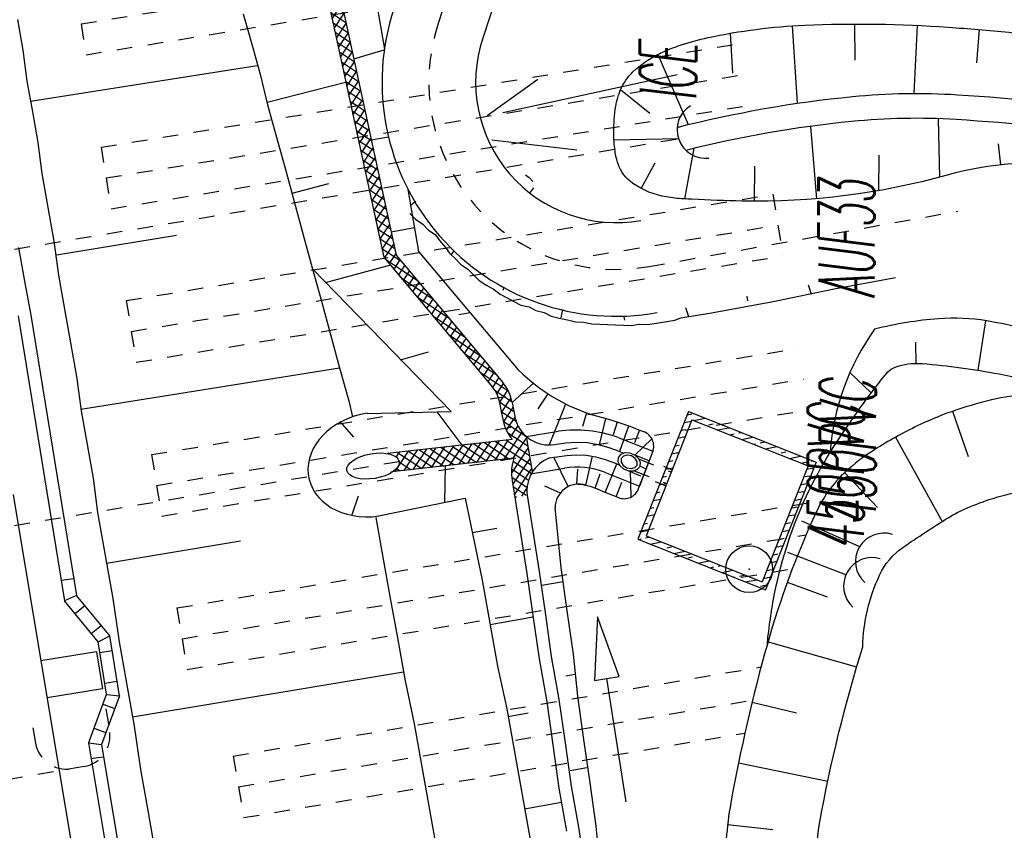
# Model space of a CAD drawing. Extents: x 447827 to 448299, y 438389 to 439851.
# Tile 62 of 116: x 447996 to 448027, y 439238 to 439264. Entities that reach past the tile are written whole.
import ezdxf

# ---------------------------------------------------------------- set-up
doc = ezdxf.new("R2010")
doc.units = 0
doc.header["$LTSCALE"] = 2
doc.header["$MEASUREMENT"] = 0
for name, pattern in [('ACAD_ISO03W100', [0.5, 0.25, -0.25]), ('ACAD_ISO05W100', [0.5, 0.25, -0.25]), ('AUSGEZOGEN', [0]), ('GESTRICH-X2', [1.5, 1, -0.5]), ('PUNKTX2', [0.5, 0.25, -0.25]), ('STRICHLINIEX2', [0.5, 0.25, -0.25])]:
    doc.linetypes.add(name, pattern=pattern)
doc.layers.get('0').update_dxf_attribs({"linetype": 'AUSGEZOGEN'})
for name, color, linetype in [('ANMERKUNG', 7, 'CONTINUOUS'), ('BOESCHG', 250, 'AUSGEZOGEN'), ('DB-Boeschungen', 15, 'CONTINUOUS'), ('DB-Durchlässe', 15, 'CONTINUOUS'), ('DB-GRABEN', 15, 'AUSGEZOGEN'), ('DB-HZV-Stützscheiben', 15, 'CONTINUOUS'), ('DB-Ingenieurbauwerke', 15, 'CONTINUOUS'), ('DB-Kabelanlagen', 15, 'CONTINUOUS'), ('DB-RRB', 15, 'CONTINUOUS'), ('DB-Weg-Boeschungen', 15, 'CONTINUOUS'), ('DB-Wege', 15, 'CONTINUOUS'), ('DURCHL', 200, 'GESTRICH-X2'), ('FBRTOP', 250, 'AUSGEZOGEN'), ('GRABEN', 250, 'AUSGEZOGEN'), ('SCHSYMBOL', 200, 'AUSGEZOGEN')]:
    doc.layers.add(name, color=color, linetype=linetype)
doc.styles.add('ROMANS', font='romans.shx', dxfattribs={"width": 0.8})

# ---------------------------------------------------------------- blocks, each defined once
blk = doc.blocks.new('DL')
at = {"color": 0}
blk.add_arc((-0.311, 0.025), 0.91, 282.5363, 77.4637, dxfattribs=at)
blk.add_point((0.597, 0.003), dxfattribs=at)
blk = doc.blocks.new('ELARC198')
at = {"color": 0, "linetype": 'ByBlock'}
blk.add_arc((0, 0), 1, 175.9831, 355.9831, dxfattribs=at)
blk = doc.blocks.new('*X342')
at = {"color": 0, "linetype": 'ByBlock'}
for p, q in [((-99335, -154383), (-98918, -153966)), ((-98916, -154282), (-98586, -153952)), ((-98343, -154306), (-98693, -153957)), ((-98610, -154295), (-98253, -153938)), ((-98010, -154321), (-98387, -153944)), ((-98305, -154308), (-97921, -153924)), ((-97698, -154314), (-98082, -153931)), ((-98000, -154321), (-97589, -153910)), ((-97393, -154302), (-97776, -153918)), ((-97674, -154313), (-97257, -153896)), ((-97088, -154289), (-97471, -153905)), ((-97342, -154299), (-96925, -153883)), ((-96782, -154276), (-97166, -153893)), ((-97010, -154286), (-96593, -153869)), ((-96477, -154263), (-96860, -153880)), ((-96678, -154272), (-96257, -153851)), ((-96178, -154244), (-96555, -153867)), ((-96345, -154257), (-95913, -153825)), ((-95882, -154222), (-96253, -153851)), ((-96001, -154231), (-95569, -153799)), ((-95586, -154200), (-95957, -153829)), ((-95290, -154178), (-95661, -153806)), ((-95657, -154205), (-95225, -153774)), ((-94994, -154155), (-95365, -153784)), ((-95313, -154179), (-94881, -153748)), ((-94692, -154139), (-95069, -153762)), ((-94969, -154154), (-94548, -153733)), ((-94387, -154126), (-94770, -153743)), ((-94633, -154136), (-94216, -153719)), ((-94081, -154113), (-94465, -153730)), ((-94301, -154122), (-93937, -153758)), ((-93944, -153932), (-94159, -153717)), ((-93950, -154090), (-93552, -153692)), ((-93776, -154100), (-93944, -153932)), ((-93937, -153758), (-93884, -153705)), ((-93470, -154088), (-93854, -153704)), ((-93637, -154095), (-93282, -153739)), ((-92957, -154283), (-93548, -153691)), ((-93329, -154105), (-93078, -153854)), ((-92945, -153977), (-93056, -153866)), ((-92947, -154041), (-92874, -153968)), ((-105696, -154699), (-105279, -154282)), ((-105189, -154509), (-104947, -154268)), ((-104675, -154656), (-105059, -154273)), ((-105032, -154671), (-104615, -154254)), ((-104370, -154643), (-104753, -154260)), ((-104700, -154657), (-104283, -154240)), ((-104188, -154507), (-104448, -154247)), ((-104186, -154461), (-103951, -154226)), ((-103759, -154618), (-104142, -154234)), ((-104036, -154629), (-103619, -154213)), ((-103454, -154605), (-103837, -154222)), ((-103704, -154616), (-103287, -154199)), ((-103189, -154552), (-103532, -154209)), ((-103175, -154247), (-103226, -154196)), ((-103183, -154412), (-102955, -154185)), ((-102843, -154579), (-103175, -154247)), ((-103040, -154588), (-102623, -154171)), ((-102537, -154567), (-102921, -154183)), ((-102708, -154574), (-102288, -154154)), ((-102237, -154549), (-102615, -154171)), ((-102375, -154560), (-101944, -154128)), ((-101941, -154527), (-102312, -154156)), ((-102031, -154534), (-101600, -154102)), ((-101645, -154505), (-102016, -154134)), ((-101349, -154483), (-101720, -154111)), ((-101687, -154508), (-101256, -154077)), ((-101053, -154460), (-101424, -154089)), ((-101343, -154482), (-100912, -154051)), ((-100753, -154442), (-101128, -154067)), ((-100999, -154456), (-100578, -154035)), ((-100447, -154429), (-100831, -154046)), ((-100663, -154438), (-100246, -154021)), ((-100142, -154417), (-100525, -154033)), ((-100331, -154425), (-99914, -154008)), ((-99836, -154404), (-100220, -154020)), ((-99999, -154411), (-99582, -153994)), ((-99531, -154391), (-99914, -154008)), ((-99667, -154397), (-99250, -153980)), ((-99226, -154378), (-99609, -153995)), ((-98926, -154359), (-99304, -153982)), ((-98675, -154292), (-98998, -153969)), ((-98923, -154290), (-98916, -154282)), ((-93969, -154108), (-93950, -154090)), ((-93126, -154220), (-92947, -154041)), ((-92883, -154357), (-92957, -154283)), ((-92153, -154769), (-92945, -153977)), ((-92923, -154335), (-92670, -154082)), ((-92719, -154449), (-92466, -154196)), ((-91971, -154633), (-92332, -154271)), ((-111406, -154681), (-111298, -154573)), ((-111383, -154976), (-110961, -154554)), ((-110754, -154942), (-111132, -154564)), ((-111047, -154958), (-110624, -154535)), ((-110452, -154925), (-110830, -154547)), ((-110404, -154655), (-110529, -154530)), ((-110403, -154633), (-110287, -154517)), ((-110373, -154921), (-109950, -154498)), ((-109849, -154892), (-110227, -154513)), ((-110036, -154902), (-109614, -154480)), ((-109547, -154875), (-109926, -154497)), ((-109700, -154884), (-109400, -154584)), ((-109405, -154699), (-109624, -154480)), ((-109400, -154584), (-109277, -154461)), ((-109363, -154865), (-108940, -154443)), ((-108944, -154842), (-109323, -154464)), ((-109026, -154847), (-108603, -154424)), ((-108643, -154825), (-109021, -154447)), ((-108340, -154809), (-108719, -154430)), ((-108689, -154828), (-108268, -154407)), ((-108035, -154797), (-108418, -154414)), ((-108353, -154810), (-107936, -154393)), ((-107729, -154784), (-108113, -154400)), ((-108021, -154796), (-107604, -154379)), ((-107424, -154771), (-107808, -154388)), ((-107689, -154782), (-107272, -154365)), ((-107119, -154758), (-107502, -154375)), ((-107357, -154768), (-106940, -154351)), ((-106813, -154746), (-107197, -154362)), ((-107025, -154754), (-106608, -154338)), ((-106508, -154733), (-106891, -154349)), ((-106693, -154741), (-106276, -154324)), ((-106202, -154720), (-106586, -154337)), ((-106361, -154727), (-105944, -154310)), ((-105897, -154707), (-106280, -154324)), ((-106028, -154713), (-105612, -154296)), ((-105592, -154694), (-105975, -154311)), ((-105286, -154682), (-105670, -154298)), ((-105187, -154463), (-105364, -154285)), ((-105364, -154685), (-105189, -154509)), ((-104981, -154669), (-105187, -154463)), ((-104368, -154643), (-104186, -154461)), ((-104064, -154631), (-104188, -154507)), ((-103372, -154602), (-103183, -154412)), ((-103148, -154592), (-103189, -154552)), ((-99002, -154369), (-98923, -154290)), ((-98920, -154366), (-98926, -154359)), ((-98615, -154353), (-98675, -154292)), ((-98670, -154355), (-98610, -154295)), ((-98309, -154340), (-98343, -154306)), ((-98338, -154341), (-98305, -154308)), ((-98004, -154327), (-98010, -154321)), ((-98006, -154327), (-98000, -154321)), ((-92516, -154564), (-92262, -154311)), ((-92312, -154679), (-92058, -154425)), ((-91972, -154657), (-91854, -154539)), ((-111055, -154958), (-111403, -154610)), ((-110710, -154939), (-110403, -154633)), ((-110150, -154909), (-110404, -154655)), ((-109246, -154859), (-109405, -154699)), ((-92109, -154794), (-91972, -154657)), ((-91424, -155180), (-91971, -154633)), ((-91905, -154908), (-91650, -154653)), ((-91702, -155023), (-91446, -154768)), ((-90694, -155591), (-91609, -154676)), ((-91498, -155138), (-91242, -154882)), ((-111357, -154975), (-111417, -154915)), ((-91295, -155253), (-91038, -154996)), ((-91091, -155367), (-90834, -155110)), ((-90888, -155482), (-90630, -155225)), ((-89964, -156003), (-90886, -155082)), ((-90684, -155597), (-90426, -155339)), ((-90481, -155711), (-90222, -155453)), ((-89235, -156414), (-90162, -155487)), ((-90277, -155826), (-90018, -155567)), ((-90074, -155941), (-89814, -155681)), ((-89870, -156056), (-89611, -155796)), ((-89667, -156170), (-89407, -155910)), ((-89464, -156285), (-89230, -156052)), ((-89036, -156295), (-89439, -155892)), ((-89230, -156052), (-89203, -156024)), ((-89071, -156211), (-89031, -156171)), ((-89031, -156171), (-88999, -156138)), ((-89260, -156400), (-89071, -156211)), ((-89044, -156502), (-88912, -156370)), ((-88505, -156826), (-89036, -156295)), ((-88912, -156370), (-88795, -156253)), ((-88753, -156530), (-88591, -156367)), ((-88184, -156828), (-88715, -156297)), ((-88594, -156689), (-88334, -156428)), ((-88418, -156831), (-88041, -156454)), ((-88049, -156645), (-88267, -156427)), ((-88055, -156786), (-87690, -156420)), ((-88041, -156454), (-88012, -156424)), ((-87555, -156821), (-87953, -156423)), ((-87774, -156823), (-87368, -156417)), ((-87241, -156817), (-87638, -156420)), ((-87452, -156820), (-87046, -156413)), ((-87050, -156689), (-87324, -156416)), ((-87052, -156738), (-86724, -156409)), ((-86612, -156810), (-87009, -156412)), ((-86809, -156812), (-86402, -156405)), ((-86297, -156806), (-86695, -156409)), ((-86487, -156808), (-86080, -156402)), ((-85983, -156802), (-86380, -156405)), ((-86165, -156805), (-85758, -156398)), ((-85668, -156799), (-86065, -156401)), ((-85843, -156801), (-85436, -156394)), ((-85354, -156795), (-85751, -156398)), ((-85521, -156797), (-85114, -156390)), ((-85039, -156791), (-85436, -156394)), ((-85199, -156793), (-84792, -156387)), ((-84725, -156788), (-85122, -156390)), ((-84877, -156789), (-84470, -156383)), ((-84410, -156784), (-84807, -156387)), ((-84555, -156786), (-84148, -156379)), ((-84096, -156780), (-84493, -156383)), ((-84041, -156517), (-84178, -156379)), ((-84044, -156593), (-83826, -156375)), ((-83911, -156778), (-83504, -156372)), ((-83467, -156773), (-83864, -156376)), ((-83589, -156774), (-83182, -156368)), ((-83152, -156769), (-83549, -156372)), ((-83042, -156561), (-83235, -156368)), ((-83041, -156545), (-82860, -156364)), ((-82945, -156767), (-82538, -156360)), ((-82537, -156748), (-82920, -156365)), ((-82534, -156433), (-82606, -156361)), ((-82536, -156676), (-82216, -156357)), ((-82209, -156758), (-82534, -156433)), ((-82043, -156606), (-82291, -156357)), ((-82038, -156497), (-81894, -156353)), ((-81979, -156756), (-81572, -156349)), ((-81579, -156751), (-81977, -156354)), ((-81265, -156747), (-81662, -156350)), ((-81657, -156752), (-81250, -156345)), ((-80950, -156743), (-81348, -156346)), ((-81335, -156748), (-80929, -156341)), ((-80636, -156740), (-81033, -156343)), ((-81013, -156744), (-80607, -156338)), ((-80321, -156736), (-80719, -156339)), ((-80691, -156740), (-80285, -156334)), ((-80007, -156732), (-80404, -156335)), ((-80369, -156737), (-79963, -156330)), ((-79692, -156729), (-80089, -156332)), ((-80047, -156733), (-79641, -156326)), ((-79378, -156725), (-79775, -156328)), ((-79725, -156729), (-79319, -156323)), ((-79082, -156703), (-79460, -156324)), ((-79403, -156725), (-79069, -156391)), ((-79069, -156397), (-79146, -156321)), ((-89057, -156515), (-89044, -156502)), ((-88853, -156629), (-88753, -156530)), ((-88650, -156744), (-88594, -156689)), ((-88096, -156827), (-88055, -156786)), ((-87870, -156825), (-88049, -156645)), ((-87131, -156816), (-87052, -156738)), ((-86926, -156813), (-87050, -156689)), ((-84233, -156782), (-84044, -156593)), ((-83781, -156777), (-84041, -156517)), ((-83267, -156771), (-83041, -156545)), ((-82838, -156766), (-83042, -156561)), ((-82623, -156763), (-82536, -156676)), ((-82523, -156762), (-82537, -156748)), ((-82301, -156759), (-82038, -156497)), ((-81894, -156755), (-82043, -156606))]:
    blk.add_line(p, q, dxfattribs=at)
blk = doc.blocks.new('*X343')
at = {"color": 0, "linetype": 'ByBlock'}
for p, q in [((-73966, -153834), (-73753, -153621)), ((-73486, -154025), (-73884, -153627)), ((-73832, -154018), (-73439, -153625)), ((-73168, -154025), (-73570, -153623)), ((-73521, -154025), (-73115, -153619)), ((-72968, -153907), (-73248, -153627)), ((-72957, -153600), (-72967, -153590)), ((-73811, -154019), (-73967, -153862)), ((-73204, -154027), (-72964, -153786))]:
    blk.add_line(p, q, dxfattribs=at)
blk = doc.blocks.new('*X344')
at = {"color": 0, "linetype": 'ByBlock'}
for p, q in [((-75577, -154809), (-74724, -153956)), ((-74885, -154435), (-74122, -153671)), ((-74331, -154135), (-74585, -153881)), ((-74101, -154047), (-74378, -153770)), ((-74215, -154082), (-73966, -153834)), ((-73967, -153862), (-74150, -153679)), ((-74951, -154470), (-75205, -154215)), ((-74744, -154358), (-74999, -154104)), ((-74538, -154247), (-74792, -153992)), ((-76270, -155183), (-75416, -154329)), ((-75570, -154805), (-75825, -154550)), ((-75364, -154693), (-75619, -154439)), ((-75157, -154582), (-75412, -154327)), ((-76962, -155557), (-76108, -154703)), ((-76190, -155140), (-76445, -154885)), ((-75984, -155028), (-76238, -154773)), ((-75777, -154917), (-76032, -154662)), ((-77024, -155261), (-77065, -155220)), ((-77025, -155302), (-76799, -155076)), ((-76603, -155363), (-76858, -155108)), ((-76397, -155251), (-76652, -154996)), ((-78053, -156012), (-77491, -155450)), ((-77654, -155931), (-77025, -155302)), ((-77223, -155698), (-77478, -155443)), ((-77036, -155567), (-77272, -155331)), ((-76810, -155475), (-77024, -155261)), ((-78629, -156270), (-78183, -155823)), ((-78046, -155829), (-78098, -155777)), ((-77843, -156033), (-78046, -155829)), ((-77636, -155921), (-77892, -155666)), ((-77430, -155810), (-77685, -155554)), ((-77016, -155586), (-77036, -155567)), ((-78463, -156368), (-78718, -156112)), ((-78256, -156256), (-78511, -156001)), ((-78346, -156305), (-78053, -156012)), ((-78058, -156136), (-78305, -155889)), ((-78049, -156144), (-78058, -156136)), ((-79069, -156391), (-78874, -156197)), ((-78876, -156591), (-79069, -156397)), ((-79039, -156679), (-78629, -156270)), ((-78669, -156479), (-78925, -156224))]:
    blk.add_line(p, q, dxfattribs=at)
blk = doc.blocks.new('*X345')
at = {"color": 0, "linetype": 'ByBlock'}
for p, q in [((-72964, -153786), (-72575, -153398)), ((-72654, -153903), (-72957, -153600)), ((-72824, -153965), (-72267, -153408)), ((-72002, -154237), (-72738, -153501)), ((-72587, -154046), (-71959, -153418)), ((-71976, -153945), (-72521, -153400)), ((-71958, -153645), (-72192, -153410)), ((-71961, -153738), (-71651, -153428)), ((-71502, -154101), (-71958, -153645)), ((-71879, -153974), (-71377, -153472)), ((-71152, -154132), (-71863, -153421)), ((-71651, -154064), (-71191, -153604)), ((-70820, -154146), (-71535, -153431)), ((-72892, -153983), (-72968, -153907)), ((-72618, -154395), (-71961, -153738)), ((-71387, -154118), (-70970, -153701)), ((-71085, -154135), (-70731, -153781)), ((-70731, -153917), (-70937, -153711)), ((-72649, -154744), (-71988, -154083)), ((-72054, -154821), (-72607, -154268)), ((-72028, -154529), (-72581, -153976)), ((-70780, -154148), (-70731, -154099)), ((-72680, -155094), (-72019, -154432)), ((-72080, -155114), (-72633, -154560)), ((-72711, -155443), (-72050, -154782)), ((-72106, -155406), (-72659, -154853)), ((-72743, -155792), (-72081, -155131)), ((-72132, -155698), (-72685, -155145)), ((-72774, -156142), (-72112, -155480)), ((-72158, -155990), (-72711, -155437)), ((-72805, -156491), (-72144, -155830)), ((-72184, -156282), (-72737, -155729)), ((-72210, -156575), (-72763, -156021)), ((-72836, -156840), (-72175, -156179)), ((-72236, -156867), (-72789, -156314)), ((-72867, -157189), (-72206, -156528)), ((-72262, -157159), (-72815, -156606)), ((-72898, -157539), (-72237, -156878)), ((-72288, -157451), (-72841, -156898)), ((-72314, -157743), (-72867, -157190)), ((-72591, -157550), (-72268, -157227)), ((-72762, -157614), (-72893, -157482)), ((-72399, -157676), (-72299, -157576)), ((-72896, -157798), (-72919, -157775))]:
    blk.add_line(p, q, dxfattribs=at)
blk = doc.blocks.new('*X365')
at = {"color": 0, "linetype": 'ByBlock'}
for p, q in [((-69975, -144600), (-69975, -144566)), ((-69975, -144900), (-69975, -144750)), ((-69750, -144804), (-69750, -144566)), ((-69525, -144900), (-69525, -144750)), ((-70200, -145276), (-70200, -144910)), ((-69300, -145098), (-69300, -144860)), ((-69075, -145200), (-69075, -145050)), ((-70425, -145500), (-70425, -145350)), ((-68850, -145392), (-68850, -145153)), ((-68625, -145500), (-68625, -145350)), ((-68400, -145686), (-68400, -145447)), ((-70650, -145965), (-70650, -145599)), ((-68175, -145800), (-68175, -145650)), ((-67950, -145854), (-67950, -145741)), ((-70875, -146100), (-70875, -145950)), ((-67950, -145980), (-67950, -145854)), ((-67725, -146100), (-67725, -145950)), ((-67500, -146274), (-67500, -146035)), ((-71100, -146653), (-71100, -146288)), ((-70875, -146309), (-70875, -146250)), ((-67275, -146400), (-67275, -146250)), ((-67050, -146568), (-67050, -146329)), ((-71325, -146700), (-71325, -146632)), ((-66825, -146700), (-66825, -146550)), ((-66600, -146862), (-66600, -146623)), ((-71550, -147342), (-71550, -146977)), ((-71325, -146998), (-71325, -146850)), ((-66375, -147000), (-66375, -146850)), ((-66600, -147445), (-66600, -147079)), ((-71775, -147600), (-71775, -147450)), ((-66825, -147600), (-66825, -147450)), ((-72000, -148031), (-72000, -147666)), ((-67050, -148133), (-67050, -147768)), ((-66825, -147789), (-66825, -147750)), ((-72225, -148200), (-72225, -148050)), ((-72000, -148351), (-72000, -148112)), ((-67275, -148200), (-67275, -148112)), ((-71775, -148498), (-71775, -148350)), ((-71550, -148645), (-71550, -148406)), ((-67500, -148822), (-67500, -148457)), ((-67275, -148478), (-67275, -148350)), ((-71325, -148792), (-71325, -148650)), ((-71100, -148939), (-71100, -148700)), ((-70875, -149086), (-70875, -148950)), ((-70650, -149119), (-70650, -148994)), ((-70650, -149233), (-70650, -149119)), ((-67950, -149511), (-67950, -149145)), ((-67725, -149100), (-67725, -148950)), ((-70425, -149380), (-70425, -149250)), ((-70200, -149298), (-70200, -149288)), ((-70200, -149436), (-70200, -149298)), ((-70200, -149527), (-70200, -149436)), ((-69975, -149674), (-69975, -149550)), ((-68175, -149700), (-68175, -149550)), ((-69750, -149821), (-69750, -149582)), ((-69525, -149968), (-69525, -149850)), ((-68400, -150200), (-68400, -149834)), ((-68175, -149856), (-68175, -149850)), ((-69300, -150115), (-69300, -149876)), ((-69075, -150262), (-69075, -150150)), ((-68850, -150409), (-68850, -150170)), ((-68625, -150300), (-68625, -150179)), ((-68625, -150544), (-68625, -150450))]:
    blk.add_line(p, q, dxfattribs=at)
blk = doc.blocks.new('ELIPPSE')
at = {"color": 0, "linetype": 'ByBlock'}
blk.add_circle((0, 0), 1, dxfattribs=at)
blk = doc.blocks.new('GST')
at = {"color": 0}
blk.add_circle((0, 0), 0.75, dxfattribs=at)
blk.add_point((0, 0), dxfattribs=at)
blk = doc.blocks.new('10')
blk.add_blockref('GST', (0, 0))

msp = doc.modelspace()

# ---------------------------------------------------------------- linework, layer by layer
at = {"layer": 'BOESCHG'}
for p, q in [((448022.442, 439262.468), (448022.438, 439263.625)), ((448018.525, 439262.054), (448018.454, 439263.331)), ((448020.599, 439261.086), (448020.439, 439263.567)), ((448024.336, 439261.402), (448024.437, 439263.582)), ((448026.344, 439262.385), (448026.433, 439263.446)), ((448016.124, 439262.649), (448017.09, 439260.402)), ((448014.928, 439261.523), (448015.863, 439260.764)), ((448025.1, 439260.591), (448025.145, 439258.716)), ((448021.013, 439260.346), (448021.21, 439258.027)), ((448014.715, 439259.917), (448016.784, 439259.953)), ((448016.984, 439258.021), (448017.286, 439259.644)), ((448027.032, 439259.791), (448027.103, 439259.109)), ((448023.206, 439259.422), (448023.193, 439258.284)), ((448015.589, 439258.356), (448016.032, 439259.179)), ((448019.217, 439259.074), (448019.212, 439257.946)), ((448026.382, 439252.531), (448026.634, 439254.118)), ((448024.395, 439252.752), (448024.386, 439253.428)), ((448022.958, 439251.805), (448022.277, 439252.456)), ((448025.561, 439251.217), (448026.065, 439249.773)), ((448022.096, 439250.592), (448021.912, 439250.715)), ((448023.742, 439250.391), (448025.236, 439247.688)), ((448022.105, 439249.252), (448023.162, 439248.138)), ((448020.267, 439245.738), (448021.549, 439245.273)), ((448019.652, 439243.836), (448022.491, 439243.028)), ((448019.143, 439241.902), (448020.568, 439241.554)), ((448018.705, 439239.95), (448021.569, 439239.363)), ((448018.357, 439237.981), (448019.806, 439237.816))]:
    msp.add_line(p, q, dxfattribs=at)
for points in [[(448016.522, 439262.828, -0.014712), (448016.833, 439262.943, -0.028096), (448017.73, 439263.189, -0.042187), (448020.828, 439263.587, -0.028622), (448025.428, 439263.523, -0.005871), (448027.368, 439263.362, -0.009215), (448028.601, 439263.222, -0.025362), (448030.867, 439262.805, -0.031973), (448032.615, 439262.27, -0.042113), (448033.503, 439261.847, -0.015627), (448035.745, 439260.44, -0.036292), (448038.624, 439258.187, -0.088018), (448039.552, 439256.987, -0.046713), (448045.364, 439242.391), (448051.419, 439219.967)], [(448017.213, 439258.009, -0.001168), (448016.949, 439258.023, -0.02801), (448016.396, 439258.084, -0.109005), (448015.323, 439258.517, -0.162946), (448014.85, 439259.143, -0.04597), (448014.75, 439259.566, -0.03457), (448014.709, 439260.141, -0.039843), (448014.775, 439260.988, -0.060929), (448014.928, 439261.523, -0.104114), (448015.325, 439262.093, -0.073805), (448016.124, 439262.649, -0.019344), (448016.522, 439262.828, -0.028096)], [(448046.945, 439221.789), (448042.327, 439238.997, 0.011686), (448040.588, 439245.022, 0.013828), (448038.861, 439250.033, 0.00096), (448037.865, 439252.668, 0.010631), (448037.769, 439252.904, 0.055607), (448037.194, 439253.915, 0.028148), (448035.744, 439255.692, 0.04106), (448034.334, 439257, 0.040204), (448032.698, 439258.085, 0.046208), (448031.434, 439258.639, 0.039244), (448029.857, 439259.028, 0.109594), (448025.388, 439258.783, -0.073662), (448018.826, 439257.952, -0.007131), (448017.213, 439258.009, -0.02801)], [(448025.544, 439209.768, 0.013578), (448028.789, 439210.398, 0.017793), (448031.231, 439211.034, 0.008767), (448035.356, 439212.345, 0.030522), (448036.509, 439212.814, 0.105347), (448038.106, 439214.046, 0.065837), (448039.842, 439216.742, 0.032757), (448040.791, 439219.153, 0.041727), (448041.248, 439221.136, 0.031695), (448041.504, 439224.35, 0.048223), (448041.334, 439226.465, 0.015745), (448040.771, 439229.133, 0.008213), (448039.447, 439234.19, 0.007726), (448038.096, 439238.752, 0.005846), (448036.148, 439244.73, 0.037215), (448034.601, 439248.378, 0.043751), (448032.801, 439251.23, 0.120933), (448030.842, 439252.813, 0.068867), (448026.659, 439254.114, 0.059685), (448025.12, 439254.183, 0.044135), (448023.068, 439253.846)], [(448023.401, 439252.376, -0.158711), (448023.854, 439252.676, -0.087967), (448024.599, 439252.746, -0.02635), (448027.059, 439252.414, -0.030161), (448030.294, 439251.598, -0.082472), (448031.386, 439251.04, -0.102708), (448032.663, 439249.612, -0.051657), (448034.209, 439246.165, -0.004459), (448036.079, 439240.314, -0.004934), (448037.67, 439234.996, -0.00212), (448039.325, 439229.163, -0.009644), (448039.659, 439227.872, -0.028282), (448039.933, 439226.34, -0.019978), (448040.111, 439224.144, -0.020871), (448040.11, 439222.897, -0.02009), (448040.002, 439221.605, -0.038766)], [(448019.631, 439243.758, -0.057433), (448020.304, 439247.043, -0.061128), (448021.643, 439249.896, -0.027677), (448023.401, 439252.376, -0.158711)], [(448029.14, 439251.532, 0.131125), (448026.978, 439251.619, 0.025891), (448025.673, 439251.254, 0.028861), (448024.546, 439250.801, 0.02865), (448023.148, 439250.042, 0.040364), (448022.238, 439249.372, 0.105448), (448021.197, 439247.988, 0.040128), (448019.631, 439243.758, 0.024034), (448018.459, 439238.667, 0.054125), (448018.296, 439236.348, 0.014629), (448018.471, 439233.744, 0.004285), (448019.406, 439224.887, 0.007021), (448020.301, 439217.915, 0.01453), (448020.879, 439214.567, 0.114286), (448022.049, 439211.998, 0.219009), (448023.398, 439211.288, 0.044557), (448024.232, 439211.318, 0.018745), (448026.187, 439211.638, 0.023592), (448030.95, 439212.839, 0.04073)], [(448023.744, 439215.315, -0.012054), (448023.187, 439218.642, -0.007021), (448022.342, 439225.222, -0.004285), (448021.735, 439230.971, -0.004397), (448021.241, 439236.581, -0.064391), (448021.315, 439238.066, -0.030365), (448022.686, 439243.673, -0.102138), (448023.227, 439245.968, -0.133531), (448023.977, 439246.858, -0.012656), (448025.423, 439247.805, -0.02865), (448025.847, 439248.035, -0.028861), (448026.648, 439248.357, -0.025891), (448027.648, 439248.636, -0.131125)]]:
    msp.add_lwpolyline(points, format="xyb", dxfattribs=at)
msp.add_arc((448029.355, 439249.347), 7.731, 144.4107, 175.9283, dxfattribs=at)
at = {"layer": 'DB-Boeschungen', "linetype": 'Continuous'}
for p, q in [((448002.835, 439263.948), (448003.109, 439262.981)), ((447995.603, 439263.774), (447995.779, 439262.789)), ((447995.779, 439262.789), (447995.906, 439261.796)), ((448003.109, 439262.981), (448003.384, 439262.014)), ((447996.02, 439261.156), (448003.282, 439262.301)), ((447995.906, 439261.796), (447996.081, 439260.812)), ((448003.384, 439262.014), (448003.609, 439261.038)), ((447996.081, 439260.812), (447996.257, 439259.827)), ((448003.609, 439261.038), (448003.883, 439260.072)), ((448003.883, 439260.072), (448004.175, 439259.006)), ((447996.257, 439259.827), (447996.384, 439258.834)), ((448004.175, 439259.006), (448004.467, 439257.941)), ((447996.384, 439258.834), (447996.577, 439257.751)), ((448004.467, 439257.941), (448004.758, 439256.876)), ((447996.577, 439257.751), (447996.77, 439256.668)), ((447996.85, 439256.225), (448000.698, 439256.862)), ((448004.758, 439256.876), (448005.05, 439255.81)), ((447996.77, 439256.668), (447996.915, 439255.577)), ((448005.05, 439255.81), (448005.342, 439254.745)), ((447996.915, 439255.577), (447997.108, 439254.494)), ((447997.108, 439254.494), (447997.301, 439253.411)), ((448005.342, 439254.745), (448005.634, 439253.68)), ((448005.634, 439253.68), (448005.926, 439252.614)), ((447997.301, 439253.411), (447997.495, 439252.328)), ((447997.63, 439251.286), (448005.926, 439252.614)), ((448005.926, 439252.614), (448006.217, 439251.549)), ((447997.495, 439252.328), (447997.639, 439251.236)), ((448006.217, 439251.549), (448006.333, 439251.038)), ((447997.639, 439251.236), (447997.832, 439250.153)), ((447997.832, 439250.153), (447998.026, 439249.071)), ((447998.026, 439249.071), (447998.17, 439247.979)), ((447998.17, 439247.979), (447998.416, 439246.601)), ((448007.088, 439247.812), (448007.293, 439246.662)), ((447998.46, 439246.355), (448002.751, 439247.07)), ((447998.416, 439246.601), (447998.662, 439245.223)), ((448007.293, 439246.662), (448007.539, 439245.284)), ((447998.662, 439245.223), (447998.859, 439243.835)), ((448007.539, 439245.284), (448007.777, 439243.955)), ((447998.859, 439243.835), (447999.096, 439242.507)), ((448007.777, 439243.955), (448008.023, 439242.577)), ((447999.289, 439241.424), (448007.97, 439242.872)), ((447999.096, 439242.507), (447999.342, 439241.128)), ((448008.023, 439242.577), (448008.318, 439241.207)), ((447999.342, 439241.128), (447999.539, 439239.741)), ((448008.318, 439241.207), (448008.564, 439239.829)), ((447999.539, 439239.741), (447999.785, 439238.363)), ((448008.564, 439239.829), (448008.81, 439238.451)), ((448008.81, 439238.451), (448009.056, 439237.073)), ((447999.785, 439238.363), (448000.031, 439236.985))]:
    msp.add_line(p, q, dxfattribs=at)
at = {"layer": 'DB-Durchlässe', "linetype": 'STRICHLINIEX2'}
for p, q in [((447963.936, 439251.156), (448016.784, 439259.953)), ((448007.835, 439249.603), (447978.24, 439244.674))]:
    msp.add_line(p, q, dxfattribs=at)
at = {"layer": 'DB-GRABEN', "linetype": 'Continuous'}
for p, q in [((448006.895, 439265.576), (448007.359, 439262.824)), ((448005.356, 439265.321), (448007.34, 439256.157)), ((448005.753, 439265.387), (448007.737, 439256.223)), ((448006.377, 439262.507), (448007.355, 439262.796)), ((448003.599, 439261.12), (448006.114, 439261.76)), ((448010.651, 439260.695), (448012.278, 439261.861)), ((448011.154, 439260.791), (448016.746, 439262.011)), ((448007.492, 439260.005), (448006.939, 439259.906)), ((448010.805, 439259.91), (448013.531, 439259.594)), ((448004.401, 439258.205), (448005.581, 439258.511)), ((448008.116, 439258.326), (448008.451, 439256.341)), ((448007.574, 439256.972), (448008.322, 439257.106)), ((448007.34, 439256.157), (448010.829, 439251.988)), ((448007.737, 439256.223), (448011.154, 439252.137)), ((448008.451, 439256.341), (448011.646, 439252.551)), ((448005.059, 439255.779), (448009.495, 439251.212)), ((448005.472, 439255.345), (448007.569, 439255.911)), ((448010.107, 439254.377), (448009.747, 439254.313)), ((448007.878, 439252.863), (448008.776, 439253.118)), ((448011.05, 439251.505), (448011.072, 439251.368)), ((448011.072, 439251.368), (448011.163, 439250.908)), ((448006.804, 439251.147), (448009.495, 439251.212)), ((448009.038, 439251.201), (448009.837, 439250.132)), ((448005.937, 439250.892), (448006.368, 439250.387)), ((448011.45, 439250.314), (448007.453, 439249.862)), ((448010.898, 439249.752), (448010.902, 439249.753)), ((448011.512, 439249.717), (448007.582, 439249.273)), ((448009.298, 439248.301), (448009.319, 439249.469)), ((448011.451, 439248.998), (448011.929, 439246.017)), ((448006.322, 439247.911), (448006.527, 439248.507)), ((448011.931, 439248.535), (448012.323, 439246.087)), ((448007.176, 439247.868), (448009.946, 439248.433)), ((448009.946, 439248.433), (448010.493, 439245.811)), ((448012.826, 439248.129), (448013.012, 439246.21)), ((448010.177, 439247.329), (448010.958, 439247.469)), ((448011.929, 439246.017), (448012.117, 439244.679)), ((448012.323, 439246.087), (448012.519, 439244.7)), ((448013.012, 439246.21), (448013.209, 439244.823)), ((448010.493, 439245.811), (448010.739, 439244.433)), ((448012.402, 439245.644), (448013.091, 439245.767)), ((448012.519, 439244.7), (448012.708, 439243.363)), ((448013.209, 439244.823), (448013.405, 439243.436)), ((448010.739, 439244.433), (448010.985, 439243.055)), ((448010.747, 439244.384), (448012.126, 439244.63)), ((448012.117, 439244.679), (448012.314, 439243.292)), ((448014.183, 439244.632), (448014.095, 439242.594)), ((448014.886, 439242.717), (448014.183, 439244.632)), ((448013.405, 439243.436), (448013.544, 439242.09)), ((448012.314, 439243.292), (448012.56, 439241.914)), ((448012.708, 439243.363), (448012.954, 439241.984)), ((448010.985, 439243.055), (448011.28, 439241.686)), ((448013.47, 439242.788), (448013.175, 439242.735)), ((448014.095, 439242.594), (448014.49, 439242.656)), ((448014.49, 439242.656), (448014.886, 439242.717)), ((448015.106, 439238.703), (448014.49, 439242.656)), ((448012.56, 439241.914), (448012.757, 439240.527)), ((448012.954, 439241.984), (448013.151, 439240.597)), ((448013.544, 439242.09), (448013.741, 439240.703)), ((448011.28, 439241.686), (448011.526, 439240.307)), ((448011.324, 439241.439), (448011.964, 439241.554)), ((448013.151, 439240.597), (448013.347, 439239.21)), ((448013.741, 439240.703), (448013.938, 439239.316)), ((448011.526, 439240.307), (448011.772, 439238.929)), ((448012.757, 439240.527), (448012.954, 439239.14)), ((448013.309, 439239.711), (448013.85, 439239.808)), ((448012.954, 439239.14), (448013.2, 439237.762)), ((448013.347, 439239.21), (448013.593, 439237.832)), ((448013.938, 439239.316), (448014.135, 439237.929)), ((448011.772, 439238.929), (448012.018, 439237.551)), ((448011.851, 439238.486), (448013.033, 439238.697)), ((448013.593, 439237.832), (448013.79, 439236.445)), ((448014.135, 439237.929), (448014.283, 439236.533))]:
    msp.add_line(p, q, dxfattribs=at)
for centre, major_axis, start_param, end_param in [((448010.062, 439251.347), (-0.707, 0.707), 4.085842, 4.623869), ((448010.081, 439251.239), (-0.99, 0.99), 4.115288, 4.623557), ((448012.641, 439251.257), (-1.074, 1.074), 1.016985, 1.45492), ((448012.932, 439249.236), (-1.061, 1.061), 0.458487, 0.944249)]:
    msp.add_ellipse(centre, major_axis=major_axis, ratio=1, start_param=start_param, end_param=end_param, dxfattribs=at)
at = {"layer": 'DB-HZV-Stützscheiben', "linetype": 'ACAD_ISO05W100'}
for p, q in [((447997.639, 439263.627), (448018.369, 439266.989)), ((447998.443, 439258.692), (448019.172, 439262.054)), ((447999.248, 439253.777), (448019.97, 439257.182)), ((448000.062, 439248.843), (448020.784, 439252.249)), ((448000.877, 439243.93), (448020.872, 439247.26)), ((448002.684, 439239.184), (448019.159, 439241.966))]:
    msp.add_line(p, q, dxfattribs=at)
at = {"layer": 'DB-HZV-Stützscheiben', "linetype": 'PUNKTX2'}
for p, q in [((447997.8, 439262.64), (448018.529, 439266.002)), ((447997.479, 439264.614), (447997.8, 439262.64)), ((447998.283, 439259.679), (448019.012, 439263.041)), ((447998.603, 439257.705), (448019.332, 439261.067)), ((447998.283, 439259.679), (447998.603, 439257.705)), ((447999.086, 439254.764), (448019.808, 439258.169)), ((448019.808, 439258.169), (448020.132, 439256.196)), ((447999.41, 439252.79), (448020.132, 439256.196)), ((447999.086, 439254.764), (447999.41, 439252.79)), ((447999.899, 439249.83), (448020.621, 439253.236)), ((448000.224, 439247.857), (448020.946, 439251.262)), ((447999.899, 439249.83), (448000.224, 439247.857)), ((448000.713, 439244.916), (448021.394, 439248.361)), ((448001.041, 439242.944), (448020.43, 439246.173)), ((448000.713, 439244.916), (448001.041, 439242.944)), ((448002.517, 439240.171), (448019.43, 439243.026)), ((448002.85, 439238.198), (448018.912, 439240.91)), ((448002.517, 439240.171), (448002.85, 439238.198))]:
    msp.add_line(p, q, dxfattribs=at)
at = {"layer": 'DB-Ingenieurbauwerke', "linetype": 'Continuous'}
for p, q in [((447995.468, 439248.549), (447998.131, 439232.553)), ((447998.134, 439243.511), (447996.351, 439243.222)), ((447998.134, 439243.511), (447998.326, 439242.326)), ((447998.326, 439242.326), (447996.549, 439242.038))]:
    msp.add_line(p, q, dxfattribs=at)
at = {"layer": 'DB-Kabelanlagen', "linetype": 'Continuous'}
for p, q in [((447995.638, 439256.466), (447995.832, 439255.383)), ((447995.832, 439255.383), (447996.025, 439254.3)), ((447995.622, 439254.279), (447997.112, 439245.15)), ((447996.025, 439254.3), (447997.49, 439245.321)), ((447997.009, 439245.807), (447997.406, 439245.863)), ((447997.49, 439245.321), (447997.112, 439245.15)), ((447998.568, 439244.013), (447997.49, 439245.321)), ((447998.187, 439243.831), (447997.112, 439245.149)), ((447997.769, 439244.992), (447997.451, 439244.733)), ((447997.968, 439244.099), (447998.286, 439244.358)), ((447998.187, 439243.831), (447998.563, 439244.019)), ((447998.458, 439242.157), (447998.188, 439243.831)), ((447998.873, 439242.097), (447998.563, 439244.019)), ((447998.243, 439243.489), (447998.638, 439243.553)), ((447998.402, 439242.502), (447998.782, 439242.567)), ((447998.46, 439242.161), (447997.879, 439240.598)), ((447998.873, 439242.097), (447998.293, 439240.537)), ((447998.454, 439242.145), (447998.873, 439242.097)), ((447998.339, 439241.836), (447998.723, 439241.693)), ((447998.052, 439241.063), (447998.437, 439240.923)), ((447997.879, 439240.598), (448000.376, 439225.669)), ((447997.879, 439240.598), (447998.293, 439240.537)), ((447998.293, 439240.537), (448000.769, 439225.74)), ((447998.35, 439240.141), (447997.956, 439240.085))]:
    msp.add_line(p, q, dxfattribs=at)
at = {"layer": 'DB-Kabelanlagen', "linetype": 'STRICHLINIEX2'}
for p, q in [((447998.433, 439241.681), (447998.552, 439240.992)), ((447996.095, 439241.076), (447996.18, 439240.583)), ((447997.737, 439239.836), (447987.39, 439238.052))]:
    msp.add_line(p, q, dxfattribs=at)
for centre, start_param, end_param in [((447997.567, 439240.822), 2.526981, 4.097947), ((447997.166, 439240.753), 0.956341, 2.527123)]:
    msp.add_ellipse(centre, major_axis=(-0.707, 0.707), ratio=1, start_param=start_param, end_param=end_param, dxfattribs=at)
at = {"layer": 'DB-RRB', "linetype": 'Continuous'}
for p, q in [((448012.149, 439252.131), (448011.456, 439251.5)), ((448012.601, 439251.781), (448012.274, 439251.297)), ((448011.456, 439251.5), (448011.552, 439251)), ((448013.164, 439251.45), (448012.637, 439250.138)), ((448013.839, 439251.168), (448013.709, 439250.732)), ((448014.379, 439251.005), (448014.379, 439251.005)), ((448014.791, 439250.883), (448014.379, 439251.005)), ((448017.104, 439251.207), (448015.483, 439247.116)), ((448017.104, 439251.207), (448021.194, 439249.586)), ((448014.446, 439250.987), (448014.241, 439250.144)), ((448014.822, 439250.873), (448014.693, 439250.461)), ((448015.198, 439250.74), (448014.791, 439250.883)), ((448015.18, 439250.746), (448014.893, 439249.931)), ((448015.667, 439250.564), (448015.198, 439250.74)), ((448017.216, 439250.947), (448015.743, 439247.228)), ((448017.216, 439250.947), (448020.935, 439249.474)), ((448011.906, 439250.412), (448012.937, 439250.583)), ((448011.906, 439250.412), (448012.108, 439249.229)), ((448014.851, 439250.378), (448015.964, 439249.937)), ((448015.529, 439250.616), (448015.378, 439250.209)), ((448015.669, 439250.563), (448015.667, 439250.564)), ((448012.706, 439250.14), (448012.818, 439250.158)), ((448012.818, 439250.158), (448013.168, 439250.203)), ((448013.168, 439250.203), (448013.519, 439250.227)), ((448013.519, 439250.227), (448013.867, 439250.213)), ((448013.867, 439250.213), (448014.21, 439250.152)), ((448014.21, 439250.152), (448014.547, 439250.055)), ((448014.547, 439250.055), (448014.88, 439249.937)), ((448015.929, 439250.336), (448015.38, 439249.817)), ((448012.653, 439249.726), (448012.883, 439249.763)), ((448013.25, 439248.806), (448012.785, 439249.747)), ((448012.883, 439249.763), (448013.197, 439249.805)), ((448013.197, 439249.805), (448013.512, 439249.827)), ((448013.512, 439249.827), (448013.824, 439249.815)), ((448013.815, 439248.855), (448014.026, 439249.783)), ((448013.824, 439249.815), (448014.131, 439249.76)), ((448014.131, 439249.76), (448014.434, 439249.672)), ((448014.849, 439249.74), (448014.839, 439249.614)), ((448014.929, 439249.837), (448014.849, 439249.74)), ((448014.88, 439249.937), (448015.025, 439249.88)), ((448015.063, 439249.888), (448014.929, 439249.837)), ((448015.017, 439249.78), (448014.945, 439249.7)), ((448015.138, 439249.812), (448015.017, 439249.78)), ((448015.224, 439249.88), (448015.063, 439249.888)), ((448015.276, 439249.786), (448015.138, 439249.812)), ((448015.38, 439249.817), (448015.224, 439249.88)), ((448015.393, 439249.71), (448015.276, 439249.786)), ((448015.501, 439249.71), (448015.38, 439249.817)), ((448015.506, 439248.739), (448015.957, 439249.918)), ((448015.964, 439249.937), (448015.536, 439248.816)), ((448014.434, 439249.672), (448014.732, 439249.565)), ((448014.437, 439248.621), (448014.804, 439249.537)), ((448014.732, 439249.565), (448014.885, 439249.505)), ((448014.839, 439249.614), (448014.9, 439249.485)), ((448014.9, 439249.485), (448015.02, 439249.378)), ((448014.945, 439249.7), (448014.942, 439249.592)), ((448014.942, 439249.592), (448015.007, 439249.485)), ((448015.007, 439249.485), (448015.125, 439249.409)), ((448015.384, 439249.415), (448015.456, 439249.495)), ((448015.459, 439249.603), (448015.393, 439249.71)), ((448015.456, 439249.495), (448015.459, 439249.603)), ((448015.472, 439249.358), (448015.552, 439249.455)), ((448015.562, 439249.581), (448015.501, 439249.71)), ((448015.552, 439249.455), (448015.562, 439249.581)), ((448015.552, 439249.455), (448015.751, 439249.379)), ((448020.935, 439249.474), (448019.462, 439245.755)), ((448021.194, 439249.586), (448019.574, 439245.495)), ((448012.108, 439249.229), (448013.133, 439249.399)), ((448013.523, 439248.893), (448013.555, 439249.36)), ((448014.114, 439248.756), (448014.274, 439249.214)), ((448014.409, 439249.262), (448015.536, 439248.816)), ((448015.02, 439249.378), (448015.177, 439249.315)), ((448015.125, 439249.409), (448015.263, 439249.383)), ((448015.177, 439249.315), (448015.338, 439249.307)), ((448015.265, 439248.472), (448015.25, 439249.311)), ((448015.263, 439249.383), (448015.384, 439249.415)), ((448015.338, 439249.307), (448015.472, 439249.358)), ((448012.49, 439248.825), (448012.995, 439248.6)), ((448013.575, 439248.887), (448013.723, 439248.874)), ((448013.723, 439248.874), (448013.942, 439248.819)), ((448013.942, 439248.819), (448014.157, 439248.739)), ((448014.782, 439248.481), (448014.965, 439248.942)), ((448014.157, 439248.739), (448014.37, 439248.649)), ((448014.37, 439248.649), (448014.835, 439248.461)), ((448014.835, 439248.461), (448014.86, 439248.451)), ((448015.743, 439247.228), (448019.462, 439245.755)), ((448015.483, 439247.116), (448019.574, 439245.495))]:
    msp.add_line(p, q, dxfattribs=at)
at = {"layer": 'DB-RRB', "linetype": 'ACAD_ISO03W100'}
for p, q in [((448015.37, 439249.823), (448016.581, 439249.343)), ((448015.52, 439249.683), (448016.553, 439249.274)), ((448015.102, 439249.337), (448016.378, 439248.832)), ((448015.368, 439249.313), (448016.406, 439248.902))]:
    msp.add_line(p, q, dxfattribs=at)
at = {"layer": 'DB-RRB', "linetype": 'Continuous'}
for centre, major_axis, start_param, end_param in [((448015.809, 439256.725), (-1.173, 5.778), 2.158618, 2.696276), ((448012.641, 439251.257), (-0.791, 0.791), 1.016985, 2.414015), ((448013.457, 439246.396), (-2.983, 2.983), -1.122091, -0.661716), ((448015.49, 439250.096), (-0.354, 0.354), 3.561511, 5.132308), ((448013.071, 439248.658), (-0.811, 0.811), -0.412153, 0.892792), ((448013.524, 439247.02), (-1.705, 1.705), -1.161305, -0.622505), ((448013.593, 439248.12), (-0.542, 0.542), -1.078111, 0.774102), ((448015.039, 439248.918), (-0.354, 0.354), 1.990597, 3.561511)]:
    msp.add_ellipse(centre, major_axis=major_axis, ratio=1, start_param=start_param, end_param=end_param, dxfattribs=at)
at = {"layer": 'DB-Weg-Boeschungen', "linetype": 'Continuous'}
for p, q in [((448011.879, 439258.796), (448011.881, 439258.794)), ((448011.881, 439258.794), (448011.995, 439258.711)), ((448011.995, 439258.711), (448012.117, 439258.578)), ((448012.024, 439258.209), (448012.149, 439258.381)), ((448008.372, 439257.934), (448008.19, 439257.804)), ((448008.18, 439257.55), (448008.359, 439257.375)), ((448008.359, 439257.375), (448008.588, 439257.209)), ((448008.588, 439257.209), (448008.767, 439257.035)), ((448008.767, 439257.035), (448008.996, 439256.869)), ((448008.996, 439256.869), (448009.126, 439256.687)), ((448009.126, 439256.687), (448009.313, 439256.464)), ((448009.313, 439256.464), (448009.444, 439256.282)), ((448009.444, 439256.282), (448009.623, 439256.108)), ((448009.584, 439256.354), (448009.501, 439256.24)), ((448009.623, 439256.108), (448009.802, 439255.933)), ((448009.802, 439255.933), (448010.031, 439255.767)), ((448010.031, 439255.767), (448010.211, 439255.593)), ((448010.211, 439255.593), (448010.39, 439255.419)), ((448010.39, 439255.419), (448010.619, 439255.253)), ((448021.773, 439255.146), (448023.74, 439255.508)), ((448010.619, 439255.253), (448010.84, 439255.136)), ((448010.84, 439255.136), (448011.069, 439254.97)), ((448011.186, 439255.191), (448011.152, 439255.084)), ((448019.813, 439254.734), (448021.773, 439255.146)), ((448020.944, 439255.268), (448021.04, 439254.979)), ((448011.069, 439254.97), (448011.29, 439254.853)), ((448011.29, 439254.853), (448011.511, 439254.736)), ((448018.976, 439254.906), (448019, 439254.757)), ((448011.511, 439254.736), (448011.732, 439254.619)), ((448011.732, 439254.619), (448011.994, 439254.559)), ((448011.994, 439254.559), (448012.215, 439254.443)), ((448013.07, 439254.477), (448013.011, 439254.214)), ((448017.009, 439254.543), (448017.105, 439254.255)), ((448017.846, 439254.372), (448019.813, 439254.734)), ((448012.215, 439254.443), (448012.478, 439254.383)), ((448012.478, 439254.383), (448012.699, 439254.266)), ((448012.699, 439254.266), (448012.961, 439254.206)), ((448012.961, 439254.206), (448013.224, 439254.147)), ((448015.025, 439254.28), (448015.049, 439254.132)), ((448016.668, 439254.135), (448016.858, 439254.216)), ((448016.858, 439254.216), (448017.055, 439254.247)), ((448017.055, 439254.247), (448017.253, 439254.278)), ((448017.253, 439254.278), (448017.451, 439254.31)), ((448017.451, 439254.31), (448017.648, 439254.341)), ((448017.648, 439254.341), (448017.846, 439254.372)), ((448013.224, 439254.147), (448013.487, 439254.087)), ((448013.487, 439254.087), (448013.741, 439254.077)), ((448013.741, 439254.077), (448014.004, 439254.017)), ((448014.004, 439254.017), (448014.259, 439254.007)), ((448014.259, 439254.007), (448014.513, 439253.996)), ((448014.513, 439253.996), (448014.768, 439253.986)), ((448014.768, 439253.986), (448015.023, 439253.976)), ((448015.023, 439253.976), (448015.278, 439253.966)), ((448015.278, 439253.966), (448015.525, 439254.005)), ((448015.525, 439254.005), (448015.779, 439253.994)), ((448015.779, 439253.994), (448016.076, 439254.041)), ((448016.076, 439254.041), (448016.273, 439254.073)), ((448016.273, 439254.073), (448016.471, 439254.104)), ((448016.471, 439254.104), (448016.668, 439254.135))]:
    msp.add_line(p, q, dxfattribs=at)
at = {"layer": 'DB-Wege', "linetype": 'ACAD_ISO05W100'}
for p, q in [((448010.794, 439268.817), (448009.086, 439263.643)), ((448015.839, 439255.856), (448025.739, 439257.626))]:
    msp.add_line(p, q, dxfattribs=at)
at = {"layer": 'DB-Wege', "linetype": 'Continuous'}
msp.add_line((448012.218, 439268.347), (448010.51, 439263.173), dxfattribs=at)
for major_axis, start_param, end_param in [((-1.501, 7.348), 1.050392, 3.117062), ((-0.9, 4.409), 1.05045, 3.11712)]:
    msp.add_ellipse((448014.783, 439261.762), major_axis=major_axis, ratio=1, start_param=start_param, end_param=end_param, dxfattribs=at)
at = {"layer": 'DB-Wege', "linetype": 'ACAD_ISO05W100'}
msp.add_ellipse((448014.783, 439261.762), major_axis=(-1.201, 5.879), ratio=1, start_param=1.050354, end_param=3.117024, dxfattribs=at)
at = {"layer": 'DURCHL'}
for p, q in [((448022.571, 439246.889), (448020.492, 439247.803)), ((448022.15, 439245.979), (448020.101, 439246.765))]:
    msp.add_line(p, q, dxfattribs=at)
at = {"layer": 'FBRTOP'}
for points in [[(448034.372, 439384.926, -0.000001), (448050.087, 439286.169, -0.000002), (448057.944, 439236.79), (448081.515, 439088.654, 0.000001), (448091.337, 439026.931, -0.000001), (448101.158, 438965.207, -0.000001), (448105.087, 438940.518, 0.000002), (448109.015, 438915.828, 0.000007), (448110.98, 438903.483, -0.000017)], [(448068.197, 439390.308, -0.000001), (448083.912, 439291.551, -0.000002), (448091.769, 439242.172), (448115.34, 439094.036, 0.000001), (448125.161, 439032.313, -0.000001), (448134.983, 438970.589, -0.000001), (448138.911, 438945.9, 0.000002), (448142.84, 438921.21, 0.000007), (448144.804, 438908.866, -0.000017)]]:
    msp.add_lwpolyline(points, format="xyb", dxfattribs=at)
at = {"layer": 'GRABEN'}
for points in [[(448016.741, 439260.314, -0.037764), (448022.36, 439261.302, -0.04066), (448025.726, 439261.36, -0.015302), (448031.236, 439260.837, -0.06673), (448032.468, 439260.511, -0.047038), (448034.163, 439259.616, -0.032177), (448036.401, 439257.935, -0.025244), (448038.546, 439255.901, -0.055336), (448039.365, 439254.825, -0.041488), (448040.437, 439252.648, -0.017026), (448042.408, 439247.082, -0.005124), (448044.83, 439239.14, -0.005273), (448047.023, 439231.376, -0.009177), (448048.646, 439224.921, -0.011349), (448049.743, 439219.652, -0.04141), (448049.789, 439219.198, -0.009108), (448049.787, 439217.127)], [(448049.203, 439217.281, 0.003311), (448049.02, 439219.057, 0.013595), (448048.96, 439219.488, 0.007603), (448047.741, 439226.232, 0.010146), (448046.648, 439231.25, 0.015814), (448045.102, 439236.918, 0.008898), (448041.86, 439246.842, 0.015382), (448039.724, 439252.442, 0.042858), (448038.728, 439254.353, 0.049009), (448037.905, 439255.404, 0.023699), (448035.909, 439257.305, 0.031941), (448033.824, 439258.889, 0.046151), (448032.226, 439259.75, 0.069597), (448031.079, 439260.058, 0.01519), (448025.683, 439260.563, 0.040624), (448022.327, 439260.501, 0.03635), (448017.017, 439259.577)]]:
    msp.add_lwpolyline(points, format="xyb", dxfattribs=at)

# ---------------------------------------------------------------- block references
at = {"layer": 'DB-Durchlässe', "color": 15, "linetype": 'Continuous', "xscale": 0.8500405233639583, "yscale": 0.4000000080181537, "zscale": 0.001, "rotation": 9.4559385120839}
msp.add_blockref('ELIPPSE', (448006.996, 439249.464), dxfattribs=at)
at = {"layer": 'DB-GRABEN', "linetype": 'Continuous', "zscale": 0.001, "rotation": 281.5433552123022}
for name, p, xscale, yscale in [('*X342', (448176.724, 439210.001), 0.001000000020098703, 0.0009999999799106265), ('*X344', (448176.724, 439210.001), 0.001000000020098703, 0.0009999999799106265), ('*X343', (448176.724, 439210.001), 0.001000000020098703, 0.0009999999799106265), ('ELARC198', (448006.99, 439249.508), 1.652488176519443, 2.094940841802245), ('*X345', (448176.724, 439210.001), 0.001000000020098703, 0.0009999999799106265)]:
    msp.add_blockref(name, p, dxfattribs=dict(at, xscale=xscale, yscale=yscale))
at = {"layer": 'DB-RRB', "linetype": 'Continuous', "xscale": 0.001000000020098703, "yscale": 0.0009999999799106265, "zscale": 0.001, "rotation": 281.5433552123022}
msp.add_blockref('*X365', (448176.724, 439210.001), dxfattribs=at)
at = {"layer": 'SCHSYMBOL'}
for p, rotation in [((448017.346, 439260.154), 199.4512630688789), ((448023.109, 439246.583), 149.9707399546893), ((448022.726, 439245.794), 150.4162167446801)]:
    msp.add_blockref('DL', p, dxfattribs=dict(at, rotation=rotation))
msp.add_blockref('10', (448019.05, 439246.16), dxfattribs=at)

# ---------------------------------------------------------------- texts
at = {"layer": 'ANMERKUNG', "style": 'ROMANS', "oblique": 7, "width": 0.5}
for s, p in [('ICE', (448017.346, 439261.154)), ('AUF33', (448023.068, 439254.846)), ('450PVC', (448023.109, 439247.583)), ('450PVC', (448022.726, 439246.794))]:
    msp.add_text(s, height=1.8, rotation=90, dxfattribs=at).set_placement(p)

doc.saveas('drawing.dxf')
